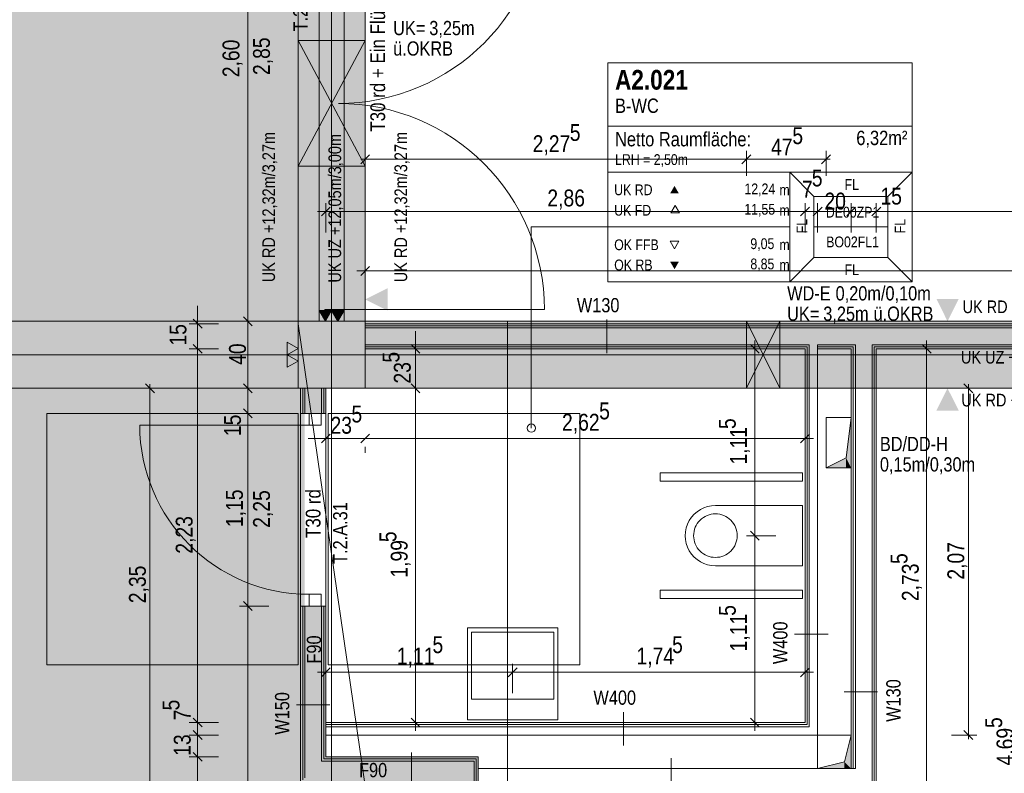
# Model space of a CAD drawing. Extents: x -620 to 300, y 62 to 1112.
# Tile 67 of 88: x -493 to -376, y 725 to 815. Entities that reach past the tile are written whole.
import ezdxf
from ezdxf.lldxf.tags import DXFTag

# ---------------------------------------------------------------- set-up
doc = ezdxf.new("R2010")
doc.units = 0
doc.layers.get('0').update_dxf_attribs({"lineweight": 13})
for name, color, linetype, lineweight, true_color in [('00 -Bauelemente -Dämmung innen', 7, 'Continuous', 9, 0xff7fe6), ('00 -Bauelemente -Gipskarton', 7, 'Continuous', 9, 0xff7fe6), ('00_Beschriftung UZ', 3, 'Continuous', 13, 0x00ff00), ('30 -33 Aussenwände- 11 Durchbruch', 4, 'Continuous', 9, 0x00ffff), ('30 -33 Aussenwände- 3 Aussenstützen', 7, 'Continuous', 50, 0x0000dd), ('30 -34 Innenwände- 11 Durchbruch', 4, 'Continuous', 9, 0x00ffff), ('30 -34 Innenwände- 2 nichttragend', 7, 'Continuous', 18, 0xff7fe6), ('30 -34 Innenwände- 4 Türen_Fenster', 7, 'Continuous', 15, 0x9955ff), ('30 -35 Decken- 1 Konstruktion-Träger- Stahlbeton', 7, 'grob-A06G9RP38I', 13, 0x33aa00), ('30 -35 Decken- 11 Durchbruch', 5, 'Continuous', 15, 0x0000ff), ('40 -41 Abwasser_Wasser_Gas- 1 Abwasser + sanitäre Anlagen', 7, 'Continuous', 9, 0xff6633), ('70 -72 Beschriftung- 1 Beschriftung allgemein', 7, 'Continuous', 9, 0xff6633), ('70 -72 Beschriftung- 2 Beschriftung Bauteile', 7, 'Continuous', 9, 0x9999ff), ('70 -72 Beschriftung- 8 barrierefrei', 7, 'grob-A06G9RP38I', 9, 0x888888), ('70 -75 Raumstempel- 1 Raumstempel', 1, 'Continuous', 50, 0xff0000), ('70 -75 Raumstempel-2 Verweislinie', 1, 'Continuous', 9, 0xff0000), ('70 -76 Bemaßung- 2 Allgemein', 9, 'Continuous', 5, 0x808080), ('iwb_Layout BA_Markierung', 7, 'Continuous', 9, 0xbadcdc), ('iwb_Schraffur_F90_feuerbestaendig', 1, 'Continuous', 13, 0xff0000), ('iwb_Schraffur_Unterzug', 7, 'Continuous', 5, 0xffffcc)]:
    doc.layers.add(name, color=color, linetype=linetype, lineweight=lineweight, true_color=true_color)
for name, color, linetype, lineweight in [('70 -71 Achsen- 1 Gebäudeachsen', 7, 'STRICHPUNKT2-A06G9RP48I', 18), ('70 -75 Raumstempel- 3 Wandstempel', 7, 'Continuous', 50), ('Keine', 7, 'Continuous', 9)]:
    doc.layers.add(name, color=color, linetype=linetype, lineweight=lineweight)
doc.styles.get("Standard").update_dxf_attribs({"font": 'ARIALN.TTF'})
tags = doc.linetypes.add('fein_strichliert-A06G9RP58I', pattern=[4, 1, -2, 1]).pattern_tags.tags
tags[8:9] = [DXFTag(74, 4), DXFTag(75, 0), DXFTag(340, '0'), DXFTag(46, 0.0), DXFTag(50, 0.0), DXFTag(44, 0.0), DXFTag(45, 0.0)]
tags[6:7] = [DXFTag(74, 4), DXFTag(75, 0), DXFTag(340, '0'), DXFTag(46, 0.0), DXFTag(50, 0.0), DXFTag(44, 0.0), DXFTag(45, 0.0)]
tags[4:5] = [DXFTag(74, 4), DXFTag(75, 0), DXFTag(340, '0'), DXFTag(46, 0.0), DXFTag(50, 0.0), DXFTag(44, 0.0), DXFTag(45, 0.0)]
tags = doc.linetypes.add('grob-A06G9RP38I', pattern=[14, 3, -8, 3]).pattern_tags.tags
tags[8:9] = [DXFTag(74, 4), DXFTag(75, 0), DXFTag(340, '0'), DXFTag(46, 0.0), DXFTag(50, 0.0), DXFTag(44, 0.0), DXFTag(45, 0.0)]
tags[6:7] = [DXFTag(74, 4), DXFTag(75, 0), DXFTag(340, '0'), DXFTag(46, 0.0), DXFTag(50, 0.0), DXFTag(44, 0.0), DXFTag(45, 0.0)]
tags[4:5] = [DXFTag(74, 4), DXFTag(75, 0), DXFTag(340, '0'), DXFTag(46, 0.0), DXFTag(50, 0.0), DXFTag(44, 0.0), DXFTag(45, 0.0)]
tags = doc.linetypes.add('STRICHPUNKT2-A06G9RP48I', pattern=[12.7, 6.35, -3.175, 0, -3.175]).pattern_tags.tags
tags[10:11] = [DXFTag(74, 4), DXFTag(75, 0), DXFTag(340, '0'), DXFTag(46, 0.0), DXFTag(50, 0.0), DXFTag(44, 0.0), DXFTag(45, 0.0)]
tags[8:9] = [DXFTag(74, 4), DXFTag(75, 0), DXFTag(340, '0'), DXFTag(46, 0.0), DXFTag(50, 0.0), DXFTag(44, 0.0), DXFTag(45, 0.0)]
tags[6:7] = [DXFTag(74, 4), DXFTag(75, 0), DXFTag(340, '0'), DXFTag(46, 0.0), DXFTag(50, 0.0), DXFTag(44, 0.0), DXFTag(45, 0.0)]
tags[4:5] = [DXFTag(74, 4), DXFTag(75, 0), DXFTag(340, '0'), DXFTag(46, 0.0), DXFTag(50, 0.0), DXFTag(44, 0.0), DXFTag(45, 0.0)]

# ---------------------------------------------------------------- blocks, each defined once
blk = doc.blocks.new('Polygon-A06G9ROV8I')
at = {"color": 0, "linetype": 'ByBlock', "lineweight": -2, "ltscale": 0.13}
blk.add_solid([(-459.48, 86.61), (-538.63, 86.4), (-459.32, 1083.81), (-538.63, 1083.81)], dxfattribs=at)
blk = doc.blocks.new('Referenz-A06G9RP68I')
at = {"layer": '00 -Bauelemente -Dämmung innen', "color": 0, "linetype": 'Continuous', "lineweight": -2, "ltscale": 0.13}
for p, q in [((-452.15, 777.83), (-295.15, 777.83)), ((-452.15, 775.83), (-399.15, 775.83)), ((-399.15, 775.83), (-399.15, 730.23)), ((-398.15, 775.83), (-393.65, 775.83)), ((-398.15, 775.83), (-398.15, 775.33)), ((-393.65, 725.23), (-393.65, 775.83)), ((-391.65, 720.63), (-391.65, 775.83)), ((-391.65, 775.83), (-336.9, 775.83)), ((-398.15, 775.33), (-398.15, 729.23)), ((-459.35, 770.63), (-459.35, 767.63)), ((-457.35, 770.63), (-457.35, 767.63)), ((-459.35, 744.63), (-459.35, 724.13)), ((-457.35, 744.63), (-457.35, 726.13)), ((-399.15, 730.23), (-456.85, 730.23)), ((-398.15, 729.23), (-456.85, 729.23)), ((-439.15, 726.13), (-457.35, 726.13)), ((-439.15, 687.28), (-439.15, 726.13)), ((-438.65, 725.23), (-394.15, 725.23)), ((-394.15, 725.23), (-393.65, 725.23))]:
    blk.add_line(p, q, dxfattribs=at)
at = {"layer": '00 -Bauelemente -Gipskarton', "color": 0, "linetype": 'Continuous', "lineweight": -2, "ltscale": 0.13}
for p, q in [((-452.15, 778.33), (-295.15, 778.33)), ((-452.15, 778.08), (-295.15, 778.08)), ((-452.15, 777.83), (-295.15, 777.83)), ((-452.15, 775.83), (-399.15, 775.83)), ((-452.15, 775.58), (-399.4, 775.58)), ((-399.4, 775.58), (-399.4, 730.48)), ((-399.15, 775.83), (-399.15, 730.23)), ((-398.15, 775.83), (-393.65, 775.83)), ((-398.15, 775.58), (-393.9, 775.58)), ((-393.9, 725.23), (-393.9, 775.58)), ((-393.65, 725.23), (-393.65, 775.83)), ((-391.65, 775.83), (-336.9, 775.83)), ((-391.65, 720.63), (-391.65, 775.83)), ((-391.4, 720.63), (-391.4, 775.58)), ((-391.4, 775.58), (-337.15, 775.58)), ((-452.15, 775.33), (-399.65, 775.33)), ((-399.65, 775.33), (-399.65, 730.73)), ((-398.15, 775.33), (-394.15, 775.33)), ((-394.15, 725.23), (-394.15, 775.33)), ((-391.15, 720.63), (-391.15, 775.33)), ((-391.15, 775.33), (-337.4, 775.33)), ((-459.85, 770.63), (-459.85, 767.63)), ((-459.6, 770.63), (-459.6, 767.63)), ((-459.35, 770.63), (-459.35, 767.63)), ((-457.35, 770.63), (-457.35, 767.63)), ((-457.1, 770.63), (-457.1, 767.63)), ((-456.85, 770.63), (-456.85, 767.63)), ((-459.85, 744.63), (-459.85, 723.63)), ((-459.6, 744.63), (-459.6, 723.88)), ((-459.35, 744.63), (-459.35, 724.13)), ((-457.35, 744.63), (-457.35, 726.13)), ((-457.1, 744.63), (-457.1, 726.38)), ((-456.85, 744.63), (-456.85, 726.63)), ((-399.65, 730.73), (-456.85, 730.73)), ((-399.4, 730.48), (-456.85, 730.48)), ((-399.15, 730.23), (-456.85, 730.23)), ((-438.9, 726.38), (-457.1, 726.38)), ((-438.65, 726.63), (-456.85, 726.63)), ((-438.9, 687.53), (-438.9, 726.38)), ((-438.65, 687.78), (-438.65, 726.63)), ((-439.15, 726.13), (-457.35, 726.13)), ((-439.15, 687.28), (-439.15, 726.13))]:
    blk.add_line(p, q, dxfattribs=at)
at = {"layer": '00_Beschriftung UZ', "color": 0, "lineweight": -2}
for points in [[(-462.82, 779.91), (-460.15, 781.24), (-462.82, 782.58)], [(-457.48, 779.91), (-460.15, 781.24), (-457.48, 782.58)], [(-454.82, 779.91), (-452.15, 781.24), (-454.82, 782.58)], [(-449.48, 779.91), (-452.15, 781.24), (-449.48, 782.58)], [(-383.98, 781.3), (-382.65, 778.63), (-381.31, 781.3)], [(-383.98, 775.96), (-382.65, 778.63), (-381.31, 775.97)], [(-383.98, 773.3), (-382.65, 770.63), (-381.31, 773.3)], [(-383.98, 767.96), (-382.65, 770.63), (-381.31, 767.97)]]:
    blk.add_solid(points, dxfattribs=at)
at = {"layer": '30 -33 Aussenwände- 11 Durchbruch', "color": 0, "linetype": 'Continuous', "lineweight": -2, "ltscale": 0.13}
blk.add_line((-419, 784.63), (-425.63, 784.63), dxfattribs=at)
at = {"layer": '30 -33 Aussenwände- 3 Aussenstützen', "color": 0, "linetype": 'Continuous', "lineweight": -2, "ltscale": 0.13}
for p, q in [((-460.15, 778.63), (-460.15, 770.63)), ((-452.15, 778.63), (-460.15, 778.63)), ((-452.15, 770.63), (-452.15, 778.63)), ((-460.15, 770.63), (-452.15, 770.63))]:
    blk.add_line(p, q, dxfattribs=at)
at = {"layer": '30 -33 Aussenwände- 3 Aussenstützen', "color": 0, "lineweight": -2}
for p, q in [((-456.15, 775.63), (-456.15, 773.63)), ((-457.15, 774.63), (-455.15, 774.63))]:
    blk.add_line(p, q, dxfattribs=at)
at = {"layer": '30 -34 Innenwände- 11 Durchbruch', "color": 0, "linetype": 'Continuous', "lineweight": -2, "ltscale": 0.13}
for p, q in [((-460.15, 812.13), (-452.15, 812.13)), ((-452.15, 812.13), (-460.15, 797.13)), ((-452.15, 797.13), (-460.15, 812.13)), ((-460.15, 797.13), (-460.15, 812.13)), ((-460.15, 812.13), (-452.15, 797.13)), ((-452.15, 812.13), (-460.15, 797.13)), ((-452.15, 797.13), (-452.15, 812.13)), ((-460.15, 797.13), (-452.15, 797.13)), ((-406.65, 770.63), (-406.65, 778.63)), ((-406.65, 778.63), (-402.65, 770.63)), ((-402.65, 778.63), (-406.65, 770.63)), ((-406.65, 778.63), (-402.65, 778.63)), ((-402.65, 778.63), (-406.65, 770.63)), ((-402.65, 770.63), (-406.65, 778.63)), ((-402.65, 770.63), (-402.65, 778.63)), ((-406.65, 770.63), (-402.65, 770.63))]:
    blk.add_line(p, q, dxfattribs=at)
at = {"layer": '30 -34 Innenwände- 11 Durchbruch', "color": 0, "lineweight": -2}
for points in [[(-456.15, 804.63), (-460.15, 812.13), (-456.15, 812.13)], [(-456.15, 804.63), (-456.15, 812.13), (-452.15, 812.13)], [(-456.15, 797.13), (-460.15, 797.13), (-456.15, 804.63)], [(-456.15, 797.13), (-456.15, 804.63), (-452.15, 797.13)], [(-406.65, 770.63), (-406.65, 778.63), (-404.65, 774.63)], [(-402.65, 770.63), (-404.65, 774.63), (-402.65, 778.63)]]:
    blk.add_solid(points, dxfattribs=at)
at = {"layer": '30 -34 Innenwände- 2 nichttragend', "color": 0, "linetype": 'Continuous', "lineweight": -2, "ltscale": 0.13}
for p, q in [((-457.65, 778.63), (-454.9, 778.63)), ((-457.65, 778.63), (-454.65, 778.63)), ((-457.65, 778.63), (-457.4, 778.63)), ((-457.4, 778.63), (-457.15, 778.63)), ((-457.15, 778.63), (-455.15, 778.63)), ((-455.15, 778.63), (-454.9, 778.63)), ((-454.9, 778.63), (-454.65, 778.63)), ((-452.15, 778.33), (-295.15, 778.33)), ((-452.15, 775.33), (-452.15, 778.33)), ((-452.15, 775.33), (-399.65, 775.33)), ((-399.65, 775.33), (-399.65, 730.73)), ((-398.15, 775.33), (-398.15, 729.23)), ((-398.15, 775.33), (-394.15, 775.33)), ((-394.15, 725.23), (-394.15, 775.33)), ((-391.15, 775.33), (-337.4, 775.33)), ((-391.15, 720.63), (-391.15, 775.33)), ((-459.85, 770.63), (-456.85, 770.63)), ((-459.85, 770.63), (-459.85, 767.63)), ((-456.85, 770.63), (-456.85, 767.63)), ((-459.85, 767.63), (-459.6, 767.63)), ((-459.85, 767.63), (-457.1, 767.63)), ((-459.6, 767.63), (-459.35, 767.63)), ((-459.35, 767.63), (-457.35, 767.63)), ((-457.35, 767.63), (-457.1, 767.63)), ((-457.1, 767.63), (-456.85, 767.63)), ((-459.85, 744.63), (-457.1, 744.63)), ((-459.85, 744.63), (-459.85, 723.63)), ((-459.85, 744.63), (-459.6, 744.63)), ((-459.6, 744.63), (-459.35, 744.63)), ((-459.35, 744.63), (-457.35, 744.63)), ((-457.35, 744.63), (-457.1, 744.63)), ((-457.1, 744.63), (-456.85, 744.63)), ((-456.85, 744.63), (-456.85, 730.73)), ((-399.65, 730.73), (-456.85, 730.73)), ((-456.85, 729.23), (-456.85, 726.63)), ((-398.15, 729.23), (-456.85, 729.23)), ((-438.65, 726.63), (-456.85, 726.63)), ((-438.65, 687.78), (-438.65, 726.63)), ((-438.65, 725.23), (-394.15, 725.23))]:
    blk.add_line(p, q, dxfattribs=at)
at = {"layer": '30 -34 Innenwände- 4 Türen_Fenster', "color": 0, "linetype": 'grob-A06G9RP38I', "lineweight": -2, "ltscale": 0.13}
for p, q in [((-457.65, 830.63), (-457.65, 778.63)), ((-454.65, 830.63), (-454.65, 778.63)), ((-455.35, 780.03), (-430.75, 780.03)), ((-459.85, 767.63), (-459.85, 744.63)), ((-456.85, 767.63), (-456.85, 744.63)), ((-458.85, 766.23), (-479.05, 766.23))]:
    blk.add_line(p, q, dxfattribs=at)
at = {"layer": '30 -34 Innenwände- 4 Türen_Fenster', "color": 0, "linetype": 'Continuous', "lineweight": -2, "ltscale": 0.13}
for p, q in [((-456.95, 778.63), (-456.95, 780.03)), ((-456.95, 780.03), (-455.35, 780.03)), ((-455.35, 780.03), (-455.35, 778.63)), ((-455.35, 778.63), (-456.95, 778.63)), ((-458.85, 766.23), (-458.85, 767.63)), ((-458.85, 767.63), (-457.39, 767.63)), ((-457.39, 767.63), (-457.39, 766.23)), ((-457.39, 766.23), (-458.85, 766.23)), ((-458.85, 746.03), (-457.39, 746.03)), ((-458.85, 744.63), (-458.85, 746.03)), ((-457.39, 746.03), (-457.39, 744.63)), ((-457.39, 744.63), (-458.85, 744.63))]:
    blk.add_line(p, q, dxfattribs=at)
at = {"layer": '30 -34 Innenwände- 4 Türen_Fenster', "color": 0, "linetype": 'grob-A06G9RP38I', "lineweight": -2, "ltscale": 0.13}
for centre, major_axis in [((-455.35, 829.23), (0, -24.6)), ((-455.35, 780.03), (24.6, 0)), ((-458.85, 766.23), (-20.2, 0))]:
    blk.add_ellipse(centre, major_axis=major_axis, ratio=1, start_param=0, end_param=1.570796, dxfattribs=at)
at = {"layer": '30 -35 Decken- 1 Konstruktion-Träger- Stahlbeton', "color": 0, "linetype": 'fein_strichliert-A06G9RP58I', "lineweight": -2, "ltscale": 0.13}
for p, q in [((-460.15, 830.63), (-460.15, 778.63)), ((-452.15, 830.63), (-452.15, 778.63))]:
    blk.add_line(p, q, dxfattribs=at)
at = {"layer": '30 -35 Decken- 1 Konstruktion-Träger- Stahlbeton', "color": 0, "lineweight": -2}
for p, q in [((34.85, 778.63), (-539.61, 778.63)), ((34.85, 770.63), (-539.61, 770.63))]:
    blk.add_line(p, q, dxfattribs=at)
at = {"layer": '30 -35 Decken- 1 Konstruktion-Träger- Stahlbeton', "color": 0, "linetype": 'Continuous', "lineweight": -2, "ltscale": 0.13}
blk.add_line((-452.15, 778.63), (-460.15, 778.63), dxfattribs=at)
at = {"layer": '30 -35 Decken- 11 Durchbruch', "color": 0, "linetype": 'Continuous', "lineweight": -2, "ltscale": 0.13}
for p, q in [((-397.15, 761.13), (-397.15, 767.13)), ((-397.15, 767.13), (-394.15, 767.13)), ((-394.15, 767.13), (-394.75, 762.33)), ((-394.15, 767.13), (-394.75, 762.33)), ((-394.15, 761.13), (-394.15, 767.13)), ((-394.75, 762.33), (-397.15, 761.13)), ((-394.75, 762.33), (-397.15, 761.13)), ((-397.15, 761.13), (-394.15, 761.13)), ((-398.15, 725.23), (-398.15, 729.23)), ((-398.15, 729.23), (-394.15, 729.23)), ((-394.15, 729.23), (-394.95, 726.03)), ((-394.15, 729.23), (-394.95, 726.03)), ((-394.15, 725.23), (-394.15, 729.23)), ((-394.95, 726.03), (-398.15, 725.23)), ((-394.95, 726.03), (-398.15, 725.23)), ((-398.15, 725.23), (-394.15, 725.23))]:
    blk.add_line(p, q, dxfattribs=at)
at = {"layer": '30 -35 Decken- 11 Durchbruch', "color": 0, "lineweight": -2}
for points in [[(-394.15, 761.13), (-394.75, 762.33), (-394.15, 767.13)], [(-394.75, 761.13), (-397.15, 761.13), (-394.75, 762.33)], [(-394.75, 761.13), (-394.75, 762.33), (-394.15, 761.13)], [(-394.15, 725.23), (-394.95, 726.03), (-394.15, 729.23)], [(-394.95, 725.23), (-398.15, 725.23), (-394.95, 726.03)], [(-394.95, 725.23), (-394.95, 726.03), (-394.15, 725.23)]]:
    blk.add_solid(points, dxfattribs=at)
at = {"layer": '40 -41 Abwasser_Wasser_Gas- 1 Abwasser + sanitäre Anlagen', "color": 0, "linetype": 'Continuous', "lineweight": -2, "ltscale": 0.13}
for p, q in [((-416.95, 759.53), (-416.95, 760.53)), ((-416.95, 760.53), (-399.95, 760.53)), ((-399.95, 760.53), (-399.95, 759.53)), ((-399.95, 759.53), (-416.95, 759.53)), ((-411.1, 755.52), (-410.85, 755.58)), ((-410.85, 755.58), (-410.6, 755.62)), ((-410.6, 755.62), (-410.35, 755.63)), ((-410.35, 756.63), (-399.95, 756.63)), ((-410.35, 755.63), (-410.09, 755.62)), ((-410.09, 755.62), (-409.84, 755.58)), ((-409.84, 755.58), (-409.59, 755.52)), ((-399.95, 756.63), (-399.95, 749.43)), ((-412.64, 754.26), (-412.51, 754.48)), ((-412.51, 754.48), (-412.36, 754.68)), ((-412.36, 754.68), (-412.19, 754.87)), ((-412.19, 754.87), (-412, 755.04)), ((-412, 755.04), (-411.79, 755.2)), ((-411.79, 755.2), (-411.57, 755.33)), ((-411.57, 755.33), (-411.34, 755.44)), ((-411.34, 755.44), (-411.1, 755.52)), ((-409.59, 755.52), (-409.35, 755.44)), ((-409.35, 755.44), (-409.12, 755.33)), ((-409.12, 755.33), (-408.9, 755.2)), ((-408.9, 755.2), (-408.7, 755.04)), ((-408.7, 755.04), (-408.51, 754.87)), ((-408.51, 754.87), (-408.34, 754.68)), ((-408.34, 754.68), (-408.19, 754.48)), ((-408.19, 754.48), (-408.05, 754.26)), ((-412.95, 753.03), (-412.93, 753.29)), ((-412.93, 753.29), (-412.9, 753.54)), ((-412.9, 753.54), (-412.84, 753.79)), ((-412.84, 753.79), (-412.75, 754.03)), ((-412.75, 754.03), (-412.64, 754.26)), ((-408.05, 754.26), (-407.94, 754.03)), ((-407.94, 754.03), (-407.86, 753.79)), ((-407.86, 753.79), (-407.8, 753.54)), ((-407.8, 753.54), (-407.76, 753.29)), ((-407.76, 753.29), (-407.75, 753.03)), ((-412.93, 752.78), (-412.95, 753.03)), ((-412.9, 752.53), (-412.93, 752.78)), ((-412.84, 752.28), (-412.9, 752.53)), ((-412.75, 752.04), (-412.84, 752.28)), ((-407.86, 752.28), (-407.94, 752.04)), ((-407.8, 752.53), (-407.86, 752.28)), ((-407.76, 752.78), (-407.8, 752.53)), ((-407.75, 753.03), (-407.76, 752.78)), ((-412.64, 751.81), (-412.75, 752.04)), ((-412.51, 751.59), (-412.64, 751.81)), ((-412.36, 751.38), (-412.51, 751.59)), ((-412.19, 751.2), (-412.36, 751.38)), ((-412, 751.02), (-412.19, 751.2)), ((-411.79, 750.87), (-412, 751.02)), ((-411.57, 750.74), (-411.79, 750.87)), ((-408.9, 750.87), (-409.12, 750.74)), ((-408.7, 751.02), (-408.9, 750.87)), ((-408.51, 751.2), (-408.7, 751.02)), ((-408.34, 751.38), (-408.51, 751.2)), ((-408.19, 751.59), (-408.34, 751.38)), ((-408.05, 751.81), (-408.19, 751.59)), ((-407.94, 752.04), (-408.05, 751.81)), ((-411.34, 750.63), (-411.57, 750.74)), ((-411.1, 750.55), (-411.34, 750.63)), ((-410.85, 750.48), (-411.1, 750.55)), ((-410.6, 750.45), (-410.85, 750.48)), ((-410.35, 750.43), (-410.6, 750.45)), ((-410.09, 750.45), (-410.35, 750.43)), ((-409.84, 750.48), (-410.09, 750.45)), ((-409.59, 750.55), (-409.84, 750.48)), ((-409.35, 750.63), (-409.59, 750.55)), ((-409.12, 750.74), (-409.35, 750.63)), ((-399.95, 749.43), (-410.35, 749.43)), ((-416.95, 745.53), (-416.95, 746.53)), ((-416.95, 746.53), (-399.95, 746.53)), ((-399.95, 746.53), (-399.95, 745.53)), ((-399.95, 745.53), (-416.95, 745.53)), ((-439.95, 731.03), (-439.95, 742.03)), ((-439.95, 742.03), (-429.15, 742.03)), ((-439.45, 733.53), (-439.45, 741.53)), ((-439.45, 741.53), (-429.65, 741.53)), ((-429.65, 741.53), (-429.65, 733.53)), ((-429.15, 742.03), (-429.15, 731.03)), ((-429.65, 733.53), (-439.45, 733.53)), ((-429.15, 731.03), (-439.95, 731.03))]:
    blk.add_line(p, q, dxfattribs=at)
blk.add_ellipse((-410.35, 753.03), major_axis=(0, 3.6), ratio=1, start_param=0, end_param=3.141593, dxfattribs=at)
at = {"layer": '70 -71 Achsen- 1 Gebäudeachsen', "color": 0, "linetype": 'STRICHPUNKT2-A06G9RP48I', "lineweight": -2, "ltscale": 0.13}
for p, q in [((-456.18, 1084.55), (-456.18, 85.11)), ((-539.61, 774.61), (75.88, 774.61))]:
    blk.add_line(p, q, dxfattribs=at)
at = {"layer": '70 -72 Beschriftung- 1 Beschriftung allgemein', "color": 0, "linetype": 'grob-A06G9RP38I', "lineweight": -2, "ltscale": 0.13}
for q in [(-460.15, 778.33), (-435.15, 778.63)]:
    blk.add_line((-435.15, 605.63), q, dxfattribs=at)
at = {"layer": '70 -72 Beschriftung- 2 Beschriftung Bauteile', "color": 0, "lineweight": -2}
for p, q in [((-456.9, 778.63), (-457.65, 779.93)), ((-457.65, 779.93), (-456.15, 779.93)), ((-456.15, 779.93), (-456.9, 778.63)), ((-455.4, 778.63), (-456.15, 779.93)), ((-456.15, 779.93), (-454.65, 779.93)), ((-454.65, 779.93), (-455.4, 778.63)), ((-461.45, 776.13), (-460.15, 775.38)), ((-461.45, 774.63), (-461.45, 776.13)), ((-460.15, 775.38), (-461.45, 774.63)), ((-461.45, 774.63), (-460.15, 773.88)), ((-461.45, 773.13), (-461.45, 774.63)), ((-460.15, 773.88), (-461.45, 773.13))]:
    blk.add_line(p, q, dxfattribs=at)
for points in [[(-456.9, 778.63), (-457.65, 779.93), (-456.9, 779.93)], [(-456.9, 778.63), (-456.9, 779.93), (-456.15, 779.93)], [(-455.4, 778.63), (-456.15, 779.93), (-455.4, 779.93)], [(-455.4, 778.63), (-455.4, 779.93), (-454.65, 779.93)], [(-461.45, 774.63), (-461.45, 776.13), (-460.15, 775.38)], [(-461.45, 773.13), (-461.45, 774.63), (-460.15, 773.88)]]:
    blk.add_solid(points, dxfattribs=at)
at = {"layer": '70 -72 Beschriftung- 8 barrierefrei', "color": 0, "linetype": 'grob-A06G9RP38I', "lineweight": -2, "ltscale": 0.13}
for p, q in [((-490.15, 737.63), (-490.15, 767.63)), ((-490.15, 767.63), (-460.15, 767.63)), ((-460.15, 767.63), (-460.15, 737.63)), ((-456.55, 737.63), (-456.55, 767.63)), ((-456.55, 767.63), (-426.55, 767.63)), ((-426.55, 767.63), (-426.55, 737.63)), ((-460.15, 737.63), (-490.15, 737.63)), ((-426.55, 737.63), (-456.55, 737.63))]:
    blk.add_line(p, q, dxfattribs=at)
at = {"layer": '70 -75 Raumstempel- 1 Raumstempel', "color": 0, "lineweight": -2}
for p, q in [((-423.2, 809.49), (-423.2, 783.35)), ((-386.88, 809.49), (-423.2, 809.49)), ((-386.88, 783.35), (-386.88, 809.49)), ((-386.88, 801.9), (-423.2, 801.9)), ((-423.2, 796.42), (-401.47, 796.42)), ((-398.59, 793.52), (-401.47, 796.42)), ((-386.88, 796.42), (-401.47, 796.42)), ((-401.47, 796.42), (-401.47, 783.35)), ((-389.76, 793.52), (-386.88, 796.42)), ((-398.59, 786.25), (-398.59, 793.52)), ((-398.59, 793.52), (-389.76, 793.52)), ((-389.76, 786.25), (-389.76, 793.52)), ((-415.16, 792.46), (-415.68, 791.56)), ((-414.64, 791.56), (-415.16, 792.46)), ((-415.68, 791.56), (-414.64, 791.56)), ((-423.2, 789.89), (-401.47, 789.89)), ((-389.76, 789.89), (-398.59, 789.89)), ((-415.23, 787.28), (-415.76, 788.19)), ((-415.76, 788.19), (-414.71, 788.19)), ((-414.71, 788.19), (-415.23, 787.28)), ((-398.59, 786.25), (-401.47, 783.35)), ((-398.59, 786.25), (-389.76, 786.25)), ((-389.76, 786.25), (-386.88, 783.35)), ((-386.88, 783.35), (-423.2, 783.35))]:
    blk.add_line(p, q, dxfattribs=at)
for points in [[(-414.71, 793.88), (-415.23, 794.78), (-415.76, 793.88)], [(-414.71, 785.75), (-415.23, 784.84), (-415.76, 785.75)]]:
    blk.add_solid(points, dxfattribs=at)
at = {"layer": '70 -75 Raumstempel- 3 Wandstempel', "color": 0, "linetype": 'Continuous', "lineweight": -2, "ltscale": 0.13}
for p, q in [((-423.32, 778.83), (-423.32, 774.83)), ((-400.9, 741.27), (-396.9, 741.27)), ((-391, 734.38), (-395, 734.38)), ((-460.35, 732.83), (-456.35, 732.83)), ((-421.34, 731.98), (-421.34, 727.98)), ((-446.63, 723.13), (-446.63, 727.13)), ((-415.65, 722.48), (-415.65, 726.48))]:
    blk.add_line(p, q, dxfattribs=at)
at = {"layer": '70 -75 Raumstempel-2 Verweislinie', "color": 0, "linetype": 'Continuous', "lineweight": -2, "ltscale": 0.13}
for p, q in [((-432.32, 789.89), (-432.32, 765.88)), ((-423.2, 789.89), (-432.32, 789.89))]:
    blk.add_line(p, q, dxfattribs=at)
at = {"layer": '70 -75 Raumstempel-2 Verweislinie', "color": 0, "linetype": 'ByBlock', "lineweight": -2, "ltscale": 0.13}
blk.add_circle((-432.32, 765.88), 0.5, dxfattribs=at)
at = {"layer": '70 -76 Bemaßung- 2 Allgemein', "color": 0, "linetype": 'Continuous', "lineweight": -2, "ltscale": 0.13}
for p, q in [((-466.15, 779.69), (-466.15, 829.57)), ((-452.68, 797.44), (-451.62, 798.51)), ((-452.65, 797.98), (-451.09, 797.98)), ((-452.15, 795.98), (-452.15, 798.98)), ((-407.71, 797.98), (-451.09, 797.98)), ((-406.15, 797.98), (-407.71, 797.98)), ((-406.12, 798.51), (-407.18, 797.44)), ((-407.18, 797.44), (-406.12, 798.51)), ((-407.15, 797.98), (-405.59, 797.98)), ((-406.65, 795.98), (-406.65, 798.98)), ((-406.65, 795.98), (-406.65, 798.98)), ((-398.21, 797.98), (-405.59, 797.98)), ((-396.65, 797.98), (-398.21, 797.98)), ((-396.62, 798.51), (-397.68, 797.44)), ((-397.15, 795.98), (-397.15, 798.98)), ((-457.38, 791.2), (-456.32, 792.26)), ((-456.85, 789.23), (-456.85, 792.73)), ((-399.12, 792.26), (-400.18, 791.2)), ((-399.12, 792.26), (-400.18, 791.2)), ((-399.65, 789.23), (-399.65, 792.73)), ((-399.65, 789.23), (-399.65, 792.73)), ((-398.68, 791.2), (-397.62, 792.26)), ((-398.68, 791.2), (-397.62, 792.26)), ((-398.15, 789.23), (-398.15, 792.73)), ((-398.15, 789.23), (-398.15, 792.73)), ((-393.62, 792.26), (-394.68, 791.2)), ((-393.62, 792.26), (-394.68, 791.2)), ((-394.15, 789.23), (-394.15, 792.73)), ((-394.15, 789.23), (-394.15, 792.73)), ((-391.68, 791.2), (-390.62, 792.26)), ((-391.68, 791.2), (-390.62, 792.26)), ((-391.15, 789.23), (-391.15, 792.73)), ((-391.15, 789.23), (-391.15, 792.73)), ((-457.85, 791.73), (-455.79, 791.73)), ((-400.71, 791.73), (-455.79, 791.73)), ((-400.71, 791.73), (-401.77, 791.73)), ((-398.65, 791.73), (-400.71, 791.73)), ((-398.65, 791.73), (-400.71, 791.73)), ((-398.15, 791.73), (-399.65, 791.73)), ((-399.15, 791.73), (-397.09, 791.73)), ((-399.15, 791.73), (-397.09, 791.73)), ((-397.09, 791.73), (-396.03, 791.73)), ((-395.21, 791.73), (-397.09, 791.73)), ((-395.21, 791.73), (-396.27, 791.73)), ((-393.15, 791.73), (-395.21, 791.73)), ((-393.15, 791.73), (-395.21, 791.73)), ((-391.15, 791.73), (-394.15, 791.73)), ((-392.15, 791.73), (-390.09, 791.73)), ((-392.15, 791.73), (-390.09, 791.73)), ((-390.09, 791.73), (-389.03, 791.73)), ((-338.46, 791.73), (-390.09, 791.73)), ((-452.68, 784.1), (-451.62, 785.16)), ((-452.15, 782.13), (-452.15, 785.63)), ((-453.15, 784.63), (-451.09, 784.63)), ((-296.21, 784.63), (-451.09, 784.63)), ((-472.15, 779.39), (-472.15, 780.46)), ((-472.15, 777.33), (-472.15, 779.39)), ((-465.62, 778.1), (-466.68, 779.16)), ((-466.68, 779.16), (-465.62, 778.1)), ((-466.15, 777.63), (-466.15, 779.69)), ((-466.15, 779.63), (-466.15, 777.57)), ((-469.65, 778.33), (-473.15, 778.33)), ((-471.62, 777.8), (-472.68, 778.86)), ((-472.15, 775.33), (-472.15, 778.33)), ((-463.65, 778.63), (-467.15, 778.63)), ((-463.65, 778.63), (-467.15, 778.63)), ((-466.15, 771.69), (-466.15, 777.57)), ((-446.15, 776.39), (-446.15, 777.46)), ((-472.68, 775.86), (-471.62, 774.8)), ((-472.68, 775.86), (-471.62, 774.8)), ((-472.15, 776.33), (-472.15, 774.27)), ((-472.15, 776.33), (-472.15, 774.27)), ((-445.62, 774.8), (-446.68, 775.86)), ((-446.15, 774.33), (-446.15, 776.39)), ((-406.18, 775.86), (-405.12, 774.8)), ((-405.65, 776.33), (-405.65, 774.27)), ((-385.68, 775.86), (-384.62, 774.8)), ((-385.15, 776.33), (-385.15, 774.27)), ((-469.65, 775.33), (-473.15, 775.33)), ((-469.65, 775.33), (-473.15, 775.33)), ((-448.65, 775.33), (-445.15, 775.33)), ((-446.15, 770.63), (-446.15, 775.33)), ((-403.15, 775.33), (-406.65, 775.33)), ((-387.65, 775.33), (-384.15, 775.33)), ((-472.15, 774.27), (-472.15, 773.21)), ((-472.15, 731.79), (-472.15, 774.27)), ((-405.65, 774.27), (-405.65, 754.09)), ((-385.15, 721.69), (-385.15, 774.27)), ((-466.15, 771.69), (-466.15, 772.76)), ((-478.36, 771.16), (-477.3, 770.1)), ((-477.83, 771.13), (-477.83, 769.57)), ((-465.62, 770.1), (-466.68, 771.16)), ((-465.62, 770.1), (-466.68, 771.16)), ((-466.15, 769.63), (-466.15, 771.69)), ((-466.15, 769.63), (-466.15, 771.69)), ((-446.68, 771.16), (-445.62, 770.1)), ((-446.68, 771.16), (-445.62, 770.1)), ((-446.15, 771.63), (-446.15, 769.57)), ((-446.15, 771.63), (-446.15, 769.57)), ((-380.69, 771.16), (-379.62, 770.1)), ((-380.16, 771.13), (-380.16, 769.57)), ((-475.22, 770.63), (-476.83, 770.63)), ((-463.65, 770.63), (-467.15, 770.63)), ((-463.65, 770.63), (-467.15, 770.63)), ((-466.15, 767.63), (-466.15, 770.63)), ((-448.65, 770.63), (-445.15, 770.63)), ((-448.65, 770.63), (-445.15, 770.63)), ((-382.16, 770.63), (-379.16, 770.63)), ((-477.83, 724.69), (-477.83, 769.57)), ((-466.15, 768.63), (-466.15, 766.57)), ((-466.15, 768.63), (-466.15, 766.57)), ((-446.15, 769.57), (-446.15, 768.51)), ((-446.15, 731.79), (-446.15, 769.57)), ((-380.16, 730.29), (-380.16, 769.57)), ((-463.65, 767.63), (-467.15, 767.63)), ((-463.65, 767.63), (-467.15, 767.63)), ((-466.68, 768.16), (-465.62, 767.1)), ((-466.68, 768.16), (-465.62, 767.1)), ((-466.15, 766.57), (-466.15, 765.51)), ((-466.15, 745.69), (-466.15, 766.57)), ((-456.85, 767.13), (-456.85, 763.63)), ((-399.65, 767.13), (-399.65, 763.63)), ((-456.32, 765.16), (-457.38, 764.1)), ((-452.68, 764.1), (-451.62, 765.16)), ((-452.68, 764.1), (-451.62, 765.16)), ((-399.12, 765.16), (-400.18, 764.1)), ((-457.91, 764.63), (-458.97, 764.63)), ((-455.85, 764.63), (-457.91, 764.63)), ((-452.15, 764.63), (-456.85, 764.63)), ((-453.15, 764.63), (-451.09, 764.63)), ((-453.15, 764.63), (-451.09, 764.63)), ((-451.09, 764.63), (-450.03, 764.63)), ((-400.71, 764.63), (-451.09, 764.63)), ((-398.65, 764.63), (-400.71, 764.63)), ((-452.15, 762.93), (-452.15, 763.63)), ((-452.15, 762.93), (-452.15, 763.63)), ((-406.18, 753.56), (-405.12, 752.5)), ((-405.12, 752.5), (-406.18, 753.56)), ((-405.65, 752.03), (-405.65, 754.09)), ((-405.65, 754.03), (-405.65, 751.97)), ((-403.15, 753.03), (-406.65, 753.03)), ((-403.15, 753.03), (-406.65, 753.03)), ((-405.65, 751.97), (-405.65, 731.79)), ((-465.62, 744.1), (-466.68, 745.16)), ((-466.68, 745.16), (-465.62, 744.1)), ((-466.15, 743.63), (-466.15, 745.69)), ((-466.15, 745.63), (-466.15, 743.57)), ((-463.65, 744.63), (-467.15, 744.63)), ((-463.65, 744.63), (-467.15, 744.63)), ((-466.15, 646.99), (-466.15, 743.57)), ((-457.38, 736.2), (-456.32, 737.26)), ((-456.85, 734.23), (-456.85, 737.73)), ((-434.02, 737.26), (-435.08, 736.2)), ((-435.08, 736.2), (-434.02, 737.26)), ((-434.55, 734.23), (-434.55, 737.73)), ((-434.55, 734.23), (-434.55, 737.73)), ((-399.12, 737.26), (-400.18, 736.2)), ((-399.65, 734.23), (-399.65, 737.73)), ((-457.85, 736.73), (-455.79, 736.73)), ((-435.61, 736.73), (-455.79, 736.73)), ((-433.55, 736.73), (-435.61, 736.73)), ((-435.55, 736.73), (-433.49, 736.73)), ((-400.71, 736.73), (-433.49, 736.73)), ((-398.65, 736.73), (-400.71, 736.73)), ((-472.15, 731.79), (-472.15, 732.86)), ((-471.62, 730.2), (-472.68, 731.26)), ((-471.62, 730.2), (-472.68, 731.26)), ((-472.15, 729.73), (-472.15, 731.79)), ((-472.15, 729.73), (-472.15, 731.79)), ((-445.62, 730.2), (-446.68, 731.26)), ((-446.15, 729.73), (-446.15, 731.79)), ((-405.12, 730.2), (-406.18, 731.26)), ((-405.65, 729.73), (-405.65, 731.79)), ((-469.65, 730.73), (-473.15, 730.73)), ((-469.65, 730.73), (-473.15, 730.73)), ((-472.68, 729.76), (-471.62, 728.7)), ((-472.68, 729.76), (-471.62, 728.7)), ((-472.15, 729.23), (-472.15, 730.73)), ((-472.15, 730.23), (-472.15, 728.17)), ((-472.15, 730.23), (-472.15, 728.17)), ((-448.65, 730.73), (-445.15, 730.73)), ((-403.15, 730.73), (-406.65, 730.73)), ((-379.62, 728.7), (-380.69, 729.76)), ((-380.16, 728.73), (-380.16, 730.29)), ((-469.65, 729.23), (-473.15, 729.23)), ((-469.65, 729.23), (-473.15, 729.23)), ((-472.15, 727.69), (-472.15, 728.76)), ((-382.16, 729.23), (-379.16, 729.23)), ((-472.15, 728.17), (-472.15, 727.11)), ((-472.15, 727.69), (-472.15, 728.17)), ((-472.15, 725.63), (-472.15, 727.69)), ((-472.15, 725.63), (-472.15, 727.69)), ((-469.65, 726.63), (-473.15, 726.63)), ((-469.65, 726.63), (-473.15, 726.63)), ((-471.62, 726.1), (-472.68, 727.16)), ((-471.62, 726.1), (-472.68, 727.16)), ((-472.15, 723.63), (-472.15, 726.63)), ((-477.83, 723.13), (-477.83, 724.69))]:
    blk.add_line(p, q, dxfattribs=at)
at = {"layer": '00_Beschriftung UZ', "color": 0, "linetype": 'ByBlock', "lineweight": -2, "ltscale": 0.13, "char_height": 1.5103, "attachment_point": 1, "rotation": 90}
for s, insert in [('{\\fArial Narrow;UK RD +12,32m/3,27m}', (-464.42, 783.29)), ('{\\fArial Narrow;UK UZ +12,05m/3,00m}', (-456.53, 783.24)), ('{\\fArial Narrow;UK RD +12,32m/3,27m}', (-448.65, 783.29))]:
    blk.add_mtext(s, dxfattribs=dict(at, insert=insert))
at = {"layer": '00_Beschriftung UZ', "color": 0, "linetype": 'ByBlock', "lineweight": -2, "ltscale": 0.13, "char_height": 1.5103, "attachment_point": 1}
for s, insert in [('{\\fArial Narrow;UK RD +12,32m/3,27m}', (-380.86, 781.11)), ('{\\fArial Narrow;UK UZ +11,90m/2,85m}', (-381.05, 775.09)), ('{\\fArial Narrow;UK RD +12,24m/3,19m}', (-381, 769.97))]:
    blk.add_mtext(s, dxfattribs=dict(at, insert=insert))
at = {"layer": '30 -34 Innenwände- 11 Durchbruch', "color": 0, "linetype": 'Continuous', "lineweight": -2, "ltscale": 0.13, "char_height": 1.7, "attachment_point": 1}
for s, insert in [('{\\fArial Narrow;UK=}', (-448.81, 814.48)), ('{\\fArial Narrow;3,25m}', (-444.5, 814.48)), ('{\\fArial Narrow;ü.OKRB}', (-448.81, 812.04)), ('{\\fArial Narrow;WD-E}', (-401.79, 782.81)), ('{\\fArial Narrow;0,20m/0,10m}', (-396.01, 782.81)), ('{\\fArial Narrow;UK=}', (-401.79, 780.38)), ('{\\fArial Narrow;3,25m}', (-397.48, 780.38)), ('{\\fArial Narrow;ü.OKRB}', (-391.48, 780.38))]:
    blk.add_mtext(s, dxfattribs=dict(at, insert=insert))
at = {"layer": '30 -35 Decken- 11 Durchbruch', "color": 0, "linetype": 'Continuous', "lineweight": -2, "ltscale": 0.13, "char_height": 1.7, "attachment_point": 1}
for s, insert in [('{\\fArial Narrow;BD/DD-H}', (-390.72, 764.83)), ('{\\fArial Narrow;0,15m/0,30m}', (-390.72, 762.39))]:
    blk.add_mtext(s, dxfattribs=dict(at, insert=insert))
at = {"layer": '70 -75 Raumstempel- 1 Raumstempel', "color": 0, "linetype": 'Continuous', "lineweight": -2, "ltscale": 0.13, "attachment_point": 1}
for s, insert, char_height, rotation in [('{\\fArial Narrow|b1|i0;A2.021}', (-422.33, 808.63), 2.3536, 0), ('{\\fArial Narrow;B-WC}', (-422.33, 805.21), 1.7117, 0), ('{\\fArial Narrow;6,32m²}', (-393.54, 801.37), 1.7117, 0), ('{\\fArial Narrow;Netto Raumfläche:}', (-422.33, 801.22), 1.7117, 0), ('{\\fArial Narrow;LRH = 2,50m}', (-422.33, 798.57), 1.2838, 0), ('{\\fArial Narrow;FL}', (-394.94, 795.59), 1.2838, 0), ('{\\fArial Narrow;UK RD}', (-422.43, 794.96), 1.2838, 0), ('{\\fArial Narrow;12,24}', (-406.89, 795.07), 1.2838, 0), ('{\\fArial Narrow;m}', (-402.71, 794.95), 1.2838, 0), ('{\\fArial Narrow;UK FD}', (-422.43, 792.52), 1.2838, 0), ('{\\fArial Narrow;11,55}', (-406.9, 792.64), 1.2838, 0), ('{\\fArial Narrow;m}', (-402.71, 792.51), 1.2838, 0), ('{\\fArial Narrow;DE00ZP1}', (-397.17, 792.29), 1.2838, 0), ('{\\fArial Narrow;FL}', (-400.67, 789.12), 1.2838, 90), ('{\\fArial Narrow;FL}', (-388.96, 789.12), 1.2838, 90), ('{\\fArial Narrow;9,05}', (-406.18, 788.53), 1.2838, 0), ('{\\fArial Narrow;BO02FL1}', (-397.13, 788.74), 1.2838, 0), ('{\\fArial Narrow;OK FFB}', (-422.43, 788.4), 1.2838, 0), ('{\\fArial Narrow;m}', (-402.71, 788.4), 1.2838, 0), ('{\\fArial Narrow;8,85}', (-406.18, 786.11), 1.2838, 0), ('{\\fArial Narrow;OK RB}', (-422.43, 785.99), 1.2838, 0), ('{\\fArial Narrow;m}', (-402.71, 785.99), 1.2838, 0), ('{\\fArial Narrow;FL}', (-394.94, 785.42), 1.2838, 0)]:
    blk.add_mtext(s, dxfattribs=dict(at, insert=insert, char_height=char_height, rotation=rotation))
at = {"layer": '70 -75 Raumstempel- 3 Wandstempel', "color": 0, "linetype": 'ByBlock', "lineweight": -2, "ltscale": 0.13, "char_height": 1.7, "attachment_point": 1}
for s, insert in [('{\\fArial Narrow;W130}', (-426.89, 781.4)), ('{\\fArial Narrow;W400}', (-424.91, 734.55)), ('{\\fArial Narrow;F90}', (-452.88, 725.9))]:
    blk.add_mtext(s, dxfattribs=dict(at, insert=insert))
at = {"layer": '70 -75 Raumstempel- 3 Wandstempel', "color": 0, "linetype": 'ByBlock', "lineweight": -2, "ltscale": 0.13, "char_height": 1.7, "attachment_point": 1, "rotation": 90}
for s, insert in [('{\\fArial Narrow;W400}', (-403.46, 737.7)), ('{\\fArial Narrow;F90}', (-459.11, 737.77)), ('{\\fArial Narrow;W130}', (-389.96, 730.81)), ('{\\fArial Narrow;W150}', (-462.91, 729.27))]:
    blk.add_mtext(s, dxfattribs=dict(at, insert=insert))
at = {"layer": '70 -76 Bemaßung- 2 Allgemein', "color": 0, "linetype": 'Continuous', "lineweight": -2, "ltscale": 0.13, "char_height": 2.0138, "attachment_point": 1, "rotation": 90}
for s, insert in [('{\\fArial Narrow;2,85}', (-465.53, 808.02)), ('{\\fArial Narrow;2,60}', (-469.17, 807.76)), ('{\\fArial Narrow;15}', (-475.5, 775.72)), ('{\\fArial Narrow;40}', (-468.4, 773.42)), ('{\\fArial Narrow;5}', (-450.08, 773.69)), ('{\\fArial Narrow;23}', (-448.73, 771.19)), ('{\\fArial Narrow;15}', (-468.99, 764.92)), ('{\\fArial Narrow;5}', (-409.94, 765.76)), ('{\\fArial Narrow;1,11}', (-408.6, 761.52)), ('{\\fArial Narrow;1,15}', (-468.76, 754.06)), ('{\\fArial Narrow;2,25}', (-465.53, 753.97)), ('{\\fArial Narrow;2,23}', (-474.76, 750.88)), ('{\\fArial Narrow;5}', (-450.44, 752.26)), ('{\\fArial Narrow;1,99}', (-449.1, 748.02)), ('{\\fArial Narrow;2,07}', (-382.67, 747.78)), ('{\\fArial Narrow;5}', (-389.44, 749.65)), ('{\\fArial Narrow;2,35}', (-480.34, 744.97)), ('{\\fArial Narrow;2,73}', (-388.1, 745.22)), ('{\\fArial Narrow;5}', (-409.94, 743.46)), ('{\\fArial Narrow;1,11}', (-408.6, 739.22)), ('{\\fArial Narrow;5}', (-476.33, 732.17)), ('{\\fArial Narrow;7}', (-474.99, 730.99)), ('{\\fArial Narrow;5}', (-378.14, 730.07)), ('{\\fArial Narrow;4,69}', (-376.8, 725.6)), ('{\\fArial Narrow;13}', (-474.99, 726.75))]:
    blk.add_mtext(s, dxfattribs=dict(at, insert=insert))
at = {"layer": '70 -76 Bemaßung- 2 Allgemein', "color": 0, "linetype": 'Continuous', "lineweight": -2, "ltscale": 0.13, "char_height": 2.0138, "attachment_point": 1}
for s, insert in [('{\\fArial Narrow;5}', (-427.73, 802.17)), ('{\\fArial Narrow;5}', (-401.17, 801.79)), ('{\\fArial Narrow;2,27}', (-432.16, 800.83)), ('{\\fArial Narrow;47}', (-403.71, 800.44)), ('{\\fArial Narrow;5}', (-398.85, 796.74)), ('{\\fArial Narrow;2,86}', (-430.41, 794.35)), ('{\\fArial Narrow;7}', (-400.03, 795.4)), ('{\\fArial Narrow;15}', (-390.66, 794.57)), ('{\\fArial Narrow;20}', (-397.34, 793.98)), ('{\\fArial Narrow;5}', (-453.79, 768.56)), ('{\\fArial Narrow;5}', (-424.23, 768.93)), ('{\\fArial Narrow;2,62}', (-428.66, 767.58)), ('{\\fArial Narrow;23}', (-456.29, 767.22)), ('{\\fArial Narrow;5}', (-444.12, 741.03)), ('{\\fArial Narrow;5}', (-415.52, 741.03)), ('{\\fArial Narrow;1,11}', (-448.37, 739.68)), ('{\\fArial Narrow;1,74}', (-419.77, 739.68))]:
    blk.add_mtext(s, dxfattribs=dict(at, insert=insert))
at = {"layer": 'Keine', "color": 0, "linetype": 'ByBlock', "lineweight": -2, "ltscale": 0.13, "attachment_point": 1, "rotation": 90}
for s, insert, char_height in [('{\\fArial Narrow;T30 rd + Ein Flügel mit FSA}', (-451.53, 801.26), 1.7621), ('{\\fArial Narrow;T.2.A.32}', (-460.73, 813.22), 1.7), ('{\\fArial Narrow;T30 rd}', (-459.24, 752.76), 1.7621), ('{\\fArial Narrow;T.2.A.31}', (-455.98, 749.66), 1.7)]:
    blk.add_mtext(s, dxfattribs=dict(at, insert=insert, char_height=char_height))
blk = doc.blocks.new('Referenz-A06G9RP88I')
at = {"layer": 'iwb_Schraffur_F90_feuerbestaendig', "linetype": 'Continuous', "ltscale": 0.13}
for points in [[(-460.18, 778.61), (-456.68, 778.61), (-454.96, 778.61), (-454.96, 770.61), (-456.88, 770.61), (-456.88, 767.61), (-459.88, 767.61), (-459.88, 770.61), (-460.18, 770.61)], [(-459.88, 744.61), (-456.88, 744.61), (-456.88, 726.61), (-438.68, 726.61), (-438.68, 645.91), (-455.38, 645.91), (-455.38, 633.01), (-456.98, 633.01), (-456.98, 648.91), (-441.18, 648.91), (-441.18, 723.61), (-459.88, 723.61)]]:
    blk.add_hatch(color=256, dxfattribs=at).paths.add_polyline_path(points)
at = {"layer": 'iwb_Schraffur_Unterzug', "linetype": 'Continuous', "ltscale": 0.13}
for points in [[(-460.18, 778.61), (-460.18, 830.61), (-452.18, 778.61), (-452.18, 830.61)], [(-539.61, 778.61), (75.88, 778.61), (75.88, 774.46)], [(-539.61, 778.61), (75.88, 774.46), (-539.61, 776.96)], [(-539.61, 776.96), (75.88, 774.46), (75.88, 770.61)], [(-539.61, 776.96), (75.88, 770.61), (-539.61, 770.61)]]:
    blk.add_solid(points, dxfattribs=at)

msp = doc.modelspace()

# ---------------------------------------------------------------- block references
at = {"color": 8, "lineweight": 13, "ltscale": 0.13, "true_color": 0x808080}
msp.add_blockref('Referenz-A06G9RP68I', (0, 0), dxfattribs=at)
at = {"color": 8, "lineweight": 25, "ltscale": 0.25, "true_color": 0x808080}
msp.add_blockref('Referenz-A06G9RP88I', (0, 0), dxfattribs=at)
at = {"layer": 'iwb_Layout BA_Markierung', "ltscale": 0.13}
msp.add_blockref('Polygon-A06G9ROV8I', (0, 0), dxfattribs=at)

doc.saveas('drawing.dxf')
